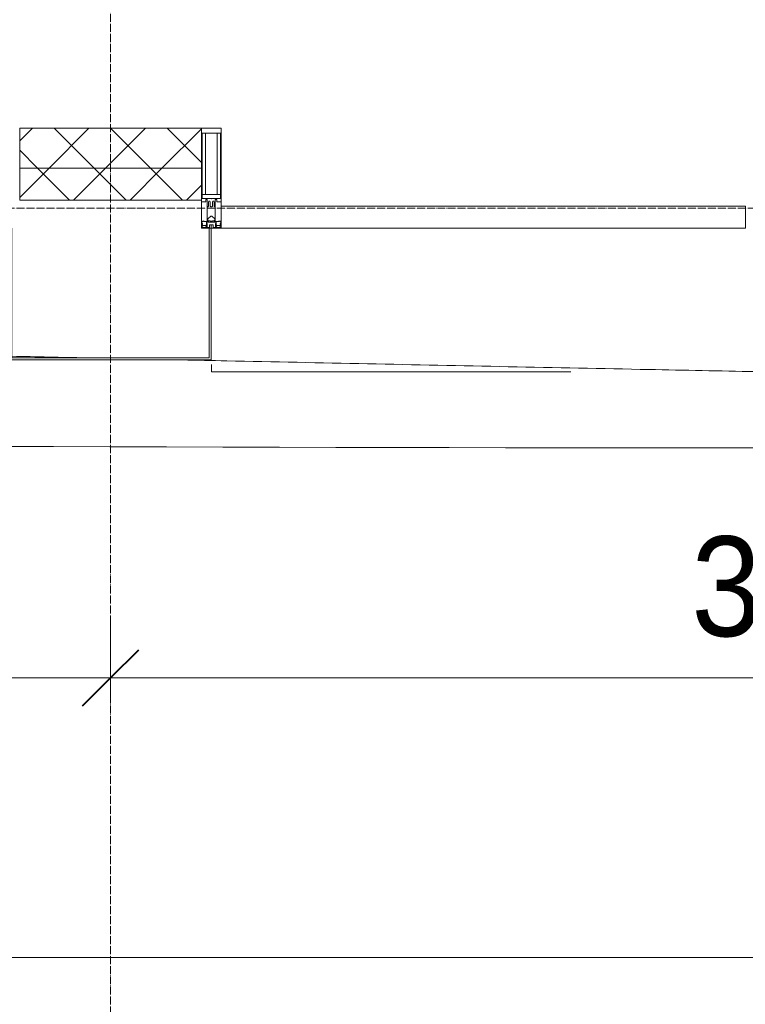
# Model space of a CAD drawing. Header units: millimetres. Extents: x 5617 to 137814, y 7718 to 189336.
# Tile 17 of 97: x 43428 to 45245, y 13406 to 15872. Entities that reach past the tile are written whole.
import ezdxf

# ---------------------------------------------------------------- set-up
doc = ezdxf.new("R2010")
doc.units = ezdxf.units.MM
doc.linetypes.add('ADSK_Линия сетки', pattern=[25, 20, -2.5, 0, -2.5])
doc.linetypes.add('Линия сетки', pattern=[25, 20, -2.5, 0, -2.5])
for name, color, linetype, lineweight in [('Импосты витража', 7, 'Continuous', 18), ('Колонны', 7, 'Continuous', 18), ('Оси', 7, 'Continuous', 9), ('Панели витража', 7, 'Continuous', 18), ('Размеры', 7, 'Continuous', 9), ('Размеры-100', 7, 'Continuous', 9), ('Стены разрез', 7, 'Continuous', 40), ('Стены штриховка', 7, 'Continuous', 40), ('Форма', 7, 'Continuous', 18), ('Элементы узлов', 7, 'Continuous', 18)]:
    doc.layers.add(name, color=color, linetype=linetype, lineweight=lineweight)
doc.styles.add('Arial', font='arial.ttf', dxfattribs={"width": 0.9, "height": 250})
doc.dimstyles.new('Основной_2_5_мм', dxfattribs={"dimscale": 304.8, "dimtxt": 255.06485, "dimasz": 0.463911, "dimexe": 0.492126, "dimexo": 0.492126, "dimgap": 0.098425, "dimtad": 1, "dimdec": 0, "dimdsep": 46, "dimtxsty": 'Arial', "dimblk1": 'OBLIQUE', "dimblk2": 'OBLIQUE', "dimsah": 1, "dimcen": 0.09, "dimdle": 0.492126, "dimazin": 2, "dimtfac": 1, "dimtdec": 4, "dimtix": 1, "dimtmove": 0, "dimatfit": 3, "dimfxl": 1, "dimtvp": 1, "dimtolj": 1, "dimtzin": 0, "dimlwd": 20, "dimlwe": 20, "dimarcsym": 2})
pattern_1 = [(45, (0, 0), (-70.71068, 70.71068), []), (135, (0, 0), (-70.71068, -70.71068), [])]

# ---------------------------------------------------------------- blocks, each defined once
blk = doc.blocks.new('System Panel - A_PAN_Glass-7508020-МКСС_К4_L12_41_700_')
at = {"layer": 'Панели витража', "color": 253, "lineweight": 5, "true_color": 0xaaaaaa}
for p, q in [((656.25, 55), (-656.25, 55)), ((-656.25, 55), (-656.25, 0)), ((656.25, 0), (656.25, 55)), ((-656.25, 0), (656.25, 0))]:
    blk.add_line(p, q, dxfattribs=at)
blk = doc.blocks.new('Rectangular Mullion - 50Wx250H-2623690-МКСС_К4_L12_41_700_')
at = {"layer": 'Элементы узлов', "color": 253, "lineweight": 5, "true_color": 0xaaaaaa}
for p, q in [((-25, 65.2), (-25, 250)), ((-25, 250), (0, 250)), ((25, 250), (0, 250)), ((25, 65.2), (25, 250)), ((-23, 237.3), (0, 237.3)), ((-23, 237.3), (-23, 73.6)), ((-14.9, 84), (-14.9, 237.3)), ((23, 237.3), (0, 237.3)), ((14.9, 84), (14.9, 237.3)), ((23, 237.3), (23, 73.6)), ((0, 84), (-23, 84)), ((0, 84), (23, 84)), ((-14, 65.2), (-25, 65.2)), ((-0.5, 73.6), (-23, 73.6)), ((-14, 71.3), (-14, 65.2)), ((-10, 71.3), (-14, 71.3)), ((-10, 53), (-10, 71.3)), ((-8.7, 53), (-10, 53)), ((-10, 53), (-10, 17)), ((-8.7, 53), (-7, 54.7)), ((-7, 65.2), (-5.9, 67.3)), ((-7, 65.2), (-7, 54.7)), ((-4.1, 67.3), (-5.9, 67.3)), ((-4.1, 67.3), (-2.9, 65.1)), ((-2.9, 65.1), (-2.9, 54.6)), ((-1.3, 53), (-2.9, 54.6)), ((0, 53), (-1.3, 53)), ((0, 53), (1.3, 53)), ((0.5, 73.6), (23, 73.6)), ((1.3, 53), (2.9, 54.6)), ((4.1, 67.3), (2.9, 65.1)), ((2.9, 65.1), (2.9, 54.6)), ((4.1, 67.3), (5.9, 67.3)), ((7, 65.2), (5.9, 67.3)), ((7, 65.2), (7, 54.7)), ((8.7, 53), (7, 54.7)), ((8.7, 53), (10, 53)), ((10, 71.3), (14, 71.3)), ((10, 53), (10, 71.3)), ((10, 53), (10, 17)), ((14, 71.3), (14, 65.2)), ((14, 65.2), (25, 65.2)), ((-8.5, 23), (-1.5, 30)), ((-1.5, 30), (0, 30)), ((1.5, 30), (0, 30)), ((8.5, 23), (1.5, 30)), ((-23.8, 14.6), (-25, 14.2)), ((-25, 0), (-25, 14.2)), ((-22.3, 17), (-23.8, 17)), ((-23.8, 17), (-23.8, 14.6)), ((-22.5, 10.6), (-23.8, 14.6)), ((-22.5, 10.6), (-23.7, 9.9)), ((-23.7, 1.3), (-23.7, 9.9)), ((-23.7, 1.3), (-11.8, 1.3)), ((-23.2, 10.2), (-22.5, 8)), ((-22.5, 8), (-22.5, 4.5)), ((-21.3, 4.5), (-22.5, 4.5)), ((-22.3, 17), (-22.3, 16)), ((-22.3, 16), (-21.3, 16)), ((-19, 17.6), (-21.3, 16)), ((-21.3, 4.5), (-21.3, 6.5)), ((-21.3, 6.5), (-14.2, 6.5)), ((-18.4, 16.6), (-19, 17.6)), ((-7.4, 16.6), (-18.4, 16.6)), ((-14.2, 6.5), (-14.2, 4.5)), ((-13.2, 4.5), (-14.2, 4.5)), ((-13.2, 4.5), (-12.2, 7.2)), ((-12.7, 7.6), (-11.3, 11.4)), ((-12.7, 7.6), (-11.8, 6.9)), ((-12.2, 9), (-12.2, 14.8)), ((-12.2, 14.8), (0, 14.8)), ((-11.8, 1.3), (-11.8, 6.9)), ((-10.5, 11.2), (-11.3, 11.4)), ((-10.5, 1.5), (-10.5, 11.2)), ((-4.8, 1.5), (-10.5, 1.5)), ((-10, 17), (-7.5, 17)), ((-8.5, 18.5), (-8.5, 23)), ((-7.5, 18.5), (-8.5, 18.5)), ((-7.5, 17), (-7.5, 18.5)), ((-7.4, 18), (-7.4, 16.6)), ((-2.6, 18), (-7.4, 18)), ((0, 8), (-4.8, 8)), ((-4.8, 1.5), (-4.8, 8)), ((-2.6, 18), (-2.6, 16.8)), ((-2.6, 16.8), (0, 16.8)), ((2.6, 16.8), (0, 16.8)), ((0, 14.8), (0, 16.8)), ((0, 14.8), (0, 16.8)), ((12.2, 14.8), (0, 14.8)), ((0, 0), (0, 8)), ((0, 8), (4.8, 8)), ((0, 0), (0, 8)), ((2.6, 18), (2.6, 16.8)), ((2.6, 18), (7.4, 18)), ((4.8, 1.5), (4.8, 8)), ((4.8, 1.5), (10.5, 1.5)), ((7.4, 18), (7.4, 16.6)), ((7.4, 16.6), (18.4, 16.6)), ((7.5, 18.5), (8.5, 18.5)), ((7.5, 17), (7.5, 18.5)), ((10, 17), (7.5, 17)), ((8.5, 18.5), (8.5, 23)), ((10.5, 11.2), (11.3, 11.4)), ((10.5, 1.5), (10.5, 11.2)), ((12.7, 7.6), (11.3, 11.4)), ((12.7, 7.6), (11.8, 6.9)), ((11.8, 1.3), (11.8, 6.9)), ((23.7, 1.3), (11.8, 1.3)), ((12.2, 9), (12.2, 14.8)), ((13.2, 4.5), (12.2, 7.2)), ((13.2, 4.5), (14.2, 4.5)), ((21.3, 6.5), (14.2, 6.5)), ((14.2, 6.5), (14.2, 4.5)), ((18.4, 16.6), (19, 17.6)), ((19, 17.6), (21.3, 16)), ((22.3, 16), (21.3, 16)), ((21.3, 4.5), (21.3, 6.5)), ((21.3, 4.5), (22.5, 4.5)), ((22.3, 17), (22.3, 16)), ((22.3, 17), (23.8, 17)), ((22.5, 10.6), (23.8, 14.6)), ((22.5, 10.6), (23.7, 9.9)), ((23.2, 10.2), (22.5, 8)), ((22.5, 8), (22.5, 4.5)), ((23.7, 1.3), (23.7, 9.9)), ((23.8, 17), (23.8, 14.6)), ((23.8, 14.6), (25, 14.2)), ((25, 0), (25, 14.2)), ((-25, 0), (0, 0)), ((25, 0), (0, 0))]:
    blk.add_line(p, q, dxfattribs=at)
for centre, start, end in [((-0.5, 73.1), 360, 90), ((0.5, 73.1), 90, 180)]:
    blk.add_arc(centre, 0.5, start, end, dxfattribs=at)
blk = doc.blocks.new('Rectangular Mullion - R_StandardFrame_50Wx250H-7505731-МКСС_К4_L12_41_700_')
at = {"layer": 'Импосты витража', "color": 253, "lineweight": 5, "true_color": 0xaaaaaa}
for p, q in [((-25, -250), (-25, 0)), ((-25, 0), (-5, 0)), ((0, 0), (25, 0)), ((25, 0), (25, -250)), ((25, -250), (-25, -250))]:
    blk.add_line(p, q, dxfattribs=at)
blk = doc.blocks.new('A_SLK_PAN_Type1 - Прямой тип панели-6537631-МКСС_К4_L12_41_700_')
at = {"layer": 'Колонны', "lineweight": 5}
for p, q in [((-252.5, 330), (252.5, 330)), ((-252.5, 0), (-252.5, 330)), ((-247.5, 325), (-247.5, 0)), ((247.5, 325), (-247.5, 325)), ((247.5, 0), (247.5, 325)), ((252.5, 330), (252.5, 0)), ((-247.5, 0), (-252.5, 0)), ((252.5, 0), (247.5, 0))]:
    blk.add_line(p, q, dxfattribs=at)
blk = doc.blocks.new('A_OGR_PAN_Отлив - A_OGR_PAN_Отлив-6121878-МКСС_К4_L12_41_700_')
at = {"layer": 'Колонны', "color": 253, "lineweight": 5, "true_color": 0xaaaaaa}
for q in [(-681.2, -341.8), (219.2, -360)]:
    blk.add_line((-681.2, -360), q, dxfattribs=at)
blk = doc.blocks.new('135_SLK_K4_AR_FCD_rvt-1-МКСС_К4_L12_41_700_')
at = {"layer": 'Стены разрез', "lineweight": 5, "true_color": 0xaaaaaa}
h = blk.add_hatch(dxfattribs=at)
h.set_pattern_fill('FP_4', color=253, style=0, pattern_type=2)
h.set_pattern_definition(pattern_1)
h.paths.add_polyline_path([(107722.5, 15500), (108177.5, 15500), (108177.5, 15600), (107722.5, 15600)])
h = blk.add_hatch(dxfattribs=at)
h.set_pattern_fill('FP_4', color=253, style=0, pattern_type=2)
h.set_pattern_definition(pattern_1)
h.paths.add_polyline_path([(108177.5, 15420), (108177.5, 15500), (107722.5, 15500), (107722.5, 15420), (107842.1, 15420)])
at = {"layer": 'Стены разрез', "color": 253, "lineweight": 9, "true_color": 0xaaaaaa}
for p, q in [((108177.5, 15600), (107722.5, 15600)), ((107722.5, 15600), (107722.5, 15420)), ((108177.5, 15420), (108177.5, 15600)), ((107722.5, 15420), (108177.5, 15420))]:
    blk.add_line(p, q, dxfattribs=at)
at = {"layer": 'Стены штриховка', "color": 253, "lineweight": 9, "true_color": 0xaaaaaa}
blk.add_line((108177.5, 15500), (107722.5, 15500), dxfattribs=at)
at = {"layer": 'Форма', "color": 253, "lineweight": 5, "true_color": 0xaaaaaa}
blk.add_open_spline([(92457.8, 15043.8), (97834.9, 14924.9), (105243.7, 14760.2), (112939.9, 14812.1), (114511.7, 14829.1)], degree=3, knots=[25.032129, 25.032129, 25.032129, 25.032129, 55.669869, 63.58486, 63.58486, 63.58486, 63.58486], dxfattribs=at)
at = {"layer": 'Форма', "color": 253, "lineweight": 9, "true_color": 0xaaaaaa}
for points, knots in [([(107702.5, 15028.9), (107764.5, 15027.6), (107828.9, 15026.2), (107893.3, 15024.9), (107895.6, 15024.8)], [-0.711450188, -0.711450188, -0.711450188, -0.711450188, -0.706896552, -0.706727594, -0.706727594, -0.706727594, -0.706727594]), ([(108130.1, 15019.8), (108167.1, 15019.1), (108321.6, 15015.8), (108593.7, 15010.1), (108946.3, 15002.8), (109270, 14996.3), (109476.2, 14992.2), (109565, 14990.4)], [-0.70099133, -0.70099133, -0.70099133, -0.70099133, -0.69827586, -0.68965517, -0.68103448, -0.67241379, -0.66590285, -0.66590285, -0.66590285, -0.66590285])]:
    blk.add_open_spline(points, degree=3, knots=knots, dxfattribs=at)
at = {"layer": 'Импосты витража', "color": 253, "lineweight": 5, "true_color": 0xaaaaaa}
blk.add_blockref('Rectangular Mullion - 50Wx250H-2623690-МКСС_К4_L12_41_700_', (108202.5, 15350), dxfattribs=at)
at = {"layer": 'Импосты витража', "color": 253, "lineweight": 5, "true_color": 0xaaaaaa, "extrusion": (0, 0, -1), "rotation": 180}
blk.add_blockref('Rectangular Mullion - R_StandardFrame_50Wx250H-7505731-МКСС_К4_L12_41_700_', (-108202.5, 15350), dxfattribs=at)
at = {"layer": 'Колонны', "color": 253, "lineweight": 5, "true_color": 0xaaaaaa, "rotation": 180}
blk.add_blockref('A_SLK_PAN_Type1 - Прямой тип панели-6537631-МКСС_К4_L12_41_700_', (107950, 15350), dxfattribs=at)
at = {"layer": 'Колонны', "color": 253, "lineweight": 5, "true_color": 0xaaaaaa}
blk.add_blockref('A_OGR_PAN_Отлив - A_OGR_PAN_Отлив-6121878-МКСС_К4_L12_41_700_', (108883.8, 15350), dxfattribs=at)
at = {"layer": 'Панели витража', "color": 253, "lineweight": 5, "true_color": 0xaaaaaa}
blk.add_blockref('System Panel - A_PAN_Glass-7508020-МКСС_К4_L12_41_700_', (108883.8, 15350), dxfattribs=at)
blk = doc.blocks.new('DIMBLOCK7-МКСС_К4_L12_41_700_')
at = {"layer": 'Размеры-100', "lineweight": 20, "transparency": 16777216}
for p, q in [((29255.4, 13523.5), (29255.4, 13673.5)), ((72455.4, 13523.5), (72455.4, 13673.5)), ((29105.4, 13523.5), (72605.4, 13523.5)), ((29255.4, 13523.5), (29255.4, 13473.5)), ((72455.4, 13523.5), (72455.4, 13473.5))]:
    blk.add_line(p, q, dxfattribs=at)
at = {"layer": 'Размеры-100', "lineweight": 40, "transparency": 16777216}
for p, q in [((29255.4, 13523.5), (29326.1, 13594.2)), ((72455.4, 13523.5), (72526.1, 13594.2)), ((29255.4, 13523.5), (29184.7, 13452.8)), ((72455.4, 13523.5), (72384.7, 13452.8))]:
    blk.add_line(p, q, dxfattribs=at)
at = {"layer": 'Размеры-100', "color": 0, "lineweight": 20, "transparency": 16777216, "insert": (50423.7, 13878.1), "char_height": 250, "width": 1035.956, "attachment_point": 1, "line_spacing_factor": 0.941778, "style": 'Arial'}
blk.add_mtext('43200', dxfattribs=at)
blk = doc.blocks.new('_Oblique')
at = {"color": 0, "linetype": 'ByBlock', "lineweight": -2}
blk.add_line((-0.5, -0.5), (0.5, 0.5), dxfattribs=at)
blk = doc.blocks.new('DIMBLOCK13-МКСС_К4_L12_41_700_')
at = {"layer": 'Размеры-100', "lineweight": 20, "transparency": 16777216}
for p, q in [((40055.4, 14223.5), (40055.4, 14373.5)), ((43655.4, 14223.5), (43655.4, 14373.5)), ((40055.4, 14223.5), (43655.4, 14223.5)), ((40055.4, 14223.5), (40055.4, 14173.5)), ((43655.4, 14223.5), (43655.4, 14173.5))]:
    blk.add_line(p, q, dxfattribs=at)
at = {"layer": 'Размеры-100', "lineweight": 40, "transparency": 16777216}
for p, q in [((40055.4, 14223.5), (40126.1, 14294.2)), ((43655.4, 14223.5), (43726.1, 14294.2)), ((40055.4, 14223.5), (39984.7, 14152.8)), ((43655.4, 14223.5), (43584.7, 14152.8))]:
    blk.add_line(p, q, dxfattribs=at)
at = {"layer": 'Размеры-100', "color": 0, "lineweight": 20, "transparency": 16777216, "insert": (41510.1, 14578.1), "char_height": 250, "width": 828.765, "attachment_point": 1, "line_spacing_factor": 0.941778, "style": 'Arial'}
blk.add_mtext('3600', dxfattribs=at)
blk = doc.blocks.new('DIMBLOCK14-МКСС_К4_L12_41_700_')
at = {"layer": 'Размеры-100', "lineweight": 20, "transparency": 16777216}
for p, q in [((43655.4, 14223.5), (43655.4, 14373.5)), ((47255.4, 14223.5), (47255.4, 14373.5)), ((43655.4, 14223.5), (47255.4, 14223.5)), ((43655.4, 14223.5), (43655.4, 14173.5)), ((47255.4, 14223.5), (47255.4, 14173.5))]:
    blk.add_line(p, q, dxfattribs=at)
at = {"layer": 'Размеры-100', "lineweight": 40, "transparency": 16777216}
for p, q in [((43655.4, 14223.5), (43726.1, 14294.2)), ((47255.4, 14223.5), (47326.1, 14294.2)), ((43655.4, 14223.5), (43584.7, 14152.8)), ((47255.4, 14223.5), (47184.7, 14152.8))]:
    blk.add_line(p, q, dxfattribs=at)
at = {"layer": 'Размеры-100', "color": 0, "lineweight": 20, "transparency": 16777216, "insert": (45110.1, 14578.1), "char_height": 250, "width": 828.765, "attachment_point": 1, "line_spacing_factor": 0.941778, "style": 'Arial'}
blk.add_mtext('3600', dxfattribs=at)

msp = doc.modelspace()

# ---------------------------------------------------------------- linework, layer by layer
at = {"layer": 'Оси', "linetype": 'Линия сетки'}
msp.add_line((43655.4, 12025.7), (43655.4, 33080), dxfattribs=at)
at = {"layer": 'Оси', "linetype": 'ADSK_Линия сетки'}
msp.add_line((72455.4, 15400), (25603.7, 15400), dxfattribs=at)

# ---------------------------------------------------------------- block references
at = {"lineweight": 5}
msp.add_blockref('135_SLK_K4_AR_FCD_rvt-1-МКСС_К4_L12_41_700_', (-64294.6, 0), dxfattribs=at)

# ---------------------------------------------------------------- dimensions: what is measured, and where the dimension line sits
at = {"layer": 'Размеры', "lineweight": 20}
for base, p1, p2, override, picture, middle in [((43655.4, 14223.5), (40055.4, 14323.5), (43655.4, 14323.5), {"dimpost": '<>', "dimfxl": 3600}, 'DIMBLOCK13-МКСС_К4_L12_41_700_', (41855.4, 14381.3)), ((47255.4, 14223.5), (43655.4, 14323.5), (47255.4, 14323.5), {"dimpost": '<>', "dimfxl": 3600}, 'DIMBLOCK14-МКСС_К4_L12_41_700_', (45455.4, 14381.3)), ((72455.4, 13523.5), (29255.4, 13623.5), (72455.4, 13623.5), {"dimpost": '<>', "dimfxl": 43200}, 'DIMBLOCK7-МКСС_К4_L12_41_700_', (50855.4, 13681.3))]:
    dim = msp.add_linear_dim(base=base, p1=p1, p2=p2, dimstyle='Основной_2_5_мм', override=override, dxfattribs=at)
    dim.commit()
    dim.dimension.update_dxf_attribs({"geometry": picture, "text_midpoint": middle})

doc.saveas('drawing.dxf')
